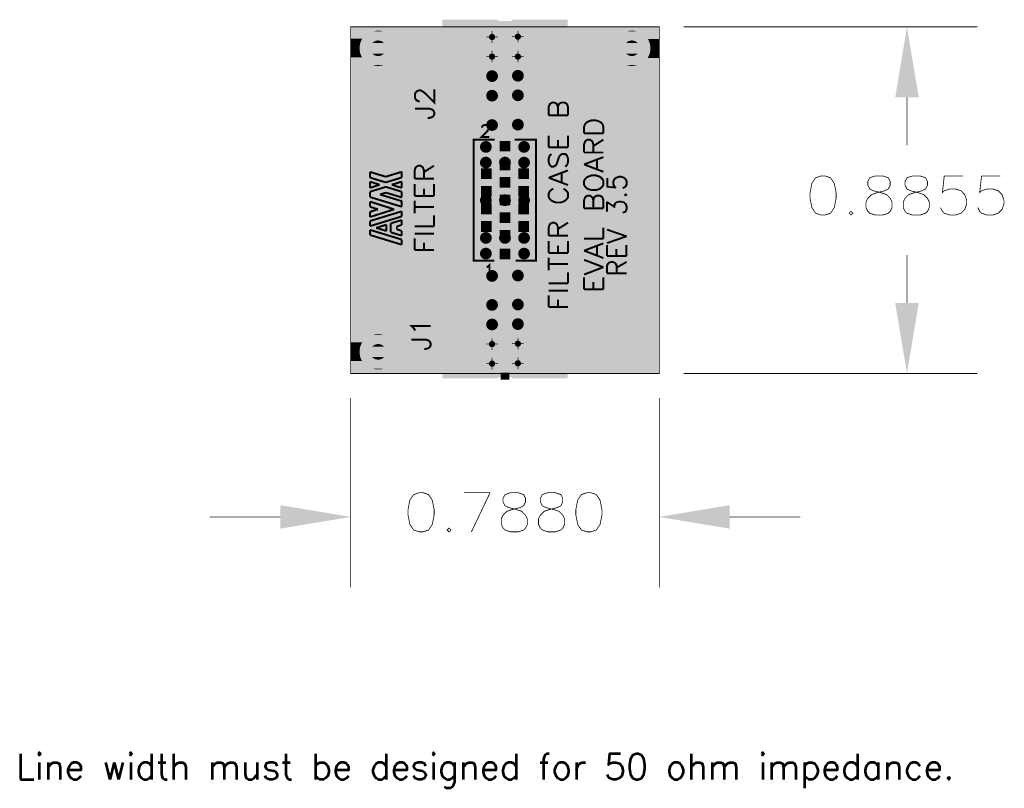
# Model space of a CAD drawing. Header units: millimetres. Extents: x -1.44 to 3.42, y -1.06 to 4.75.
# Tile 1 of 2: x -0.85 to 1.67, y -1.06 to 0.9. Entities that reach past the tile are written whole.
import ezdxf

# ---------------------------------------------------------------- set-up
doc = ezdxf.new("R2010")
doc.units = ezdxf.units.MM
doc.layers.get('0').update_dxf_attribs({"linetype": 'CONTINUOUS', "lineweight": 0})
for name, color, linetype, lineweight in [('BOT', 10, 'CONTINUOUS', 0), ('DRL', 96, 'CONTINUOUS', 0), ('FAB_NOTES', 170, 'CONTINUOUS', 0), ('M2', 176, 'CONTINUOUS', 0), ('M3', 30, 'CONTINUOUS', 0), ('PROFILE', 56, 'CONTINUOUS', 0), ('SMB', 130, 'CONTINUOUS', 0), ('SMT', 136, 'CONTINUOUS', 0), ('SST', 210, 'CONTINUOUS', 0), ('TOP', 10, 'CONTINUOUS', 0)]:
    doc.layers.add(name, color=color, linetype=linetype, lineweight=lineweight)
doc.styles.add('SIMPLE', font='Simple')

# ---------------------------------------------------------------- blocks, each defined once
blk = doc.blocks.new('CUSTOM_5')
blk.add_solid([(-0.0125, -0.0415), (-0.0125, 0.0415), (0.0125, -0.0415), (0.0125, 0.0415)])
blk = doc.blocks.new('CUSTOM_2')
for points in [[(-0.015, 0), (-0.0149, 0.0021), (0.015, 0), (0.0148, 0.0021)], [(-0.0148, -0.0021), (-0.015, 0), (0.0149, -0.0021), (0.015, 0)], [(-0.0149, 0.0021), (-0.0145, 0.0034), (0.0148, 0.0021), (0.0146, 0.0034)], [(-0.0145, 0.0034), (-0.014, 0.0054), (0.0146, 0.0034), (0.0139, 0.0054)], [(-0.014, 0.0054), (-0.0133, 0.0067), (0.0139, 0.0054), (0.0134, 0.0067)], [(-0.0133, 0.0067), (-0.0124, 0.0085), (0.0134, 0.0067), (0.0123, 0.0085)], [(-0.0124, 0.0085), (-0.0114, 0.0096), (0.0123, 0.0085), (0.0115, 0.0096)], [(-0.0114, 0.0096), (-0.0101, 0.0111), (0.0115, 0.0096), (0.01, 0.0111)], [(-0.0101, 0.0111), (-0.0089, 0.012), (0.01, 0.0111), (0.009, 0.012)], [(-0.0089, 0.012), (-0.0073, 0.0131), (0.009, 0.012), (0.0071, 0.0131)], [(-0.0073, 0.0131), (-0.0058, 0.0137), (0.0071, 0.0131), (0.0061, 0.0137)], [(-0.0058, 0.0137), (-0.0041, 0.0144), (0.0061, 0.0137), (0.0038, 0.0144)], [(-0.0041, 0.0144), (-0.0022, 0.0147), (0.0038, 0.0144), (0.0028, 0.0147)], [(-0.0022, 0.0147), (-0.0007, 0.015), (0.0028, 0.0147), (-0.0007, 0.015)], [(-0.0146, -0.0034), (-0.0148, -0.0021), (0.0145, -0.0034), (0.0149, -0.0021)], [(-0.0139, -0.0054), (-0.0146, -0.0034), (0.014, -0.0054), (0.0145, -0.0034)], [(-0.0134, -0.0067), (-0.0139, -0.0054), (0.0133, -0.0067), (0.014, -0.0054)], [(-0.0123, -0.0085), (-0.0134, -0.0067), (0.0124, -0.0085), (0.0133, -0.0067)], [(-0.0115, -0.0096), (-0.0123, -0.0085), (0.0114, -0.0096), (0.0124, -0.0085)], [(-0.01, -0.0111), (-0.0115, -0.0096), (0.0101, -0.0111), (0.0114, -0.0096)], [(-0.009, -0.012), (-0.01, -0.0111), (0.0089, -0.012), (0.0101, -0.0111)], [(-0.0071, -0.0131), (-0.009, -0.012), (0.0073, -0.0131), (0.0089, -0.012)], [(-0.0061, -0.0137), (-0.0071, -0.0131), (0.0058, -0.0137), (0.0073, -0.0131)], [(-0.0038, -0.0144), (-0.0061, -0.0137), (0.0041, -0.0144), (0.0058, -0.0137)], [(-0.0028, -0.0147), (-0.0038, -0.0144), (0.0022, -0.0147), (0.0041, -0.0144)], [(0.0007, -0.015), (-0.0028, -0.0147), (0.0007, -0.015), (0.0022, -0.0147)]]:
    blk.add_solid(points)
blk = doc.blocks.new('CUSTOM_6')
for points in [[(-0.0386, 0.0229), (-0.0369, 0.0257), (0.0387, 0.0229), (0.0368, 0.0257)], [(-0.0369, 0.0257), (-0.0352, 0.0278), (0.0368, 0.0257), (0.0354, 0.0278)], [(-0.0352, 0.0278), (-0.0332, 0.0304), (0.0354, 0.0278), (0.0331, 0.0304)], [(-0.0332, 0.0304), (-0.0312, 0.0323), (0.0331, 0.0304), (0.0313, 0.0323)], [(-0.0312, 0.0323), (-0.0289, 0.0345), (0.0313, 0.0323), (0.0287, 0.0345)], [(-0.0289, 0.0345), (-0.0266, 0.0362), (0.0287, 0.0345), (0.0268, 0.0362)], [(-0.0266, 0.0362), (-0.024, 0.0381), (0.0268, 0.0362), (0.0238, 0.0381)], [(-0.024, 0.0381), (-0.0215, 0.0394), (0.0238, 0.0381), (0.0217, 0.0394)], [(-0.0215, 0.0394), (-0.0187, 0.0409), (0.0217, 0.0394), (0.0185, 0.0409)], [(-0.0187, 0.0409), (-0.016, 0.0419), (0.0185, 0.0409), (0.0163, 0.0419)], [(-0.016, 0.0419), (-0.0131, 0.043), (0.0163, 0.0419), (0.0128, 0.043)], [(-0.0131, 0.043), (-0.0101, 0.0437), (0.0128, 0.043), (0.0106, 0.0437)], [(-0.0101, 0.0437), (-0.0073, 0.0444), (0.0106, 0.0437), (0.0067, 0.0444)], [(-0.0073, 0.0444), (-0.0036, 0.0448), (0.0067, 0.0444), (0.0047, 0.0448)], [(-0.0036, 0.0448), (-0.0013, 0.045), (0.0047, 0.0448), (-0.0013, 0.045)], [(-0.045, 0), (-0.0449, 0.0033), (0.045, 0), (0.0448, 0.0033)], [(-0.0448, -0.0033), (-0.045, 0), (0.0449, -0.0033), (0.045, 0)], [(-0.0449, 0.0033), (-0.0445, 0.006), (0.0448, 0.0033), (0.0446, 0.006)], [(-0.0445, 0.006), (-0.044, 0.0093), (0.0446, 0.006), (0.0439, 0.0093)], [(-0.044, 0.0093), (-0.0433, 0.0119), (0.0439, 0.0093), (0.0434, 0.0119)], [(-0.0433, 0.0119), (-0.0424, 0.0151), (0.0434, 0.0119), (0.0423, 0.0151)], [(-0.0424, 0.0151), (-0.0413, 0.0175), (0.0423, 0.0151), (0.0414, 0.0175)], [(-0.0413, 0.0175), (-0.04, 0.0206), (0.0414, 0.0175), (0.0399, 0.0206)], [(-0.04, 0.0206), (-0.0386, 0.0229), (0.0399, 0.0206), (0.0387, 0.0229)], [(-0.0446, -0.006), (-0.0448, -0.0033), (0.0445, -0.006), (0.0449, -0.0033)], [(-0.0439, -0.0093), (-0.0446, -0.006), (0.044, -0.0093), (0.0445, -0.006)], [(-0.0434, -0.0119), (-0.0439, -0.0093), (0.0433, -0.0119), (0.044, -0.0093)], [(-0.0423, -0.0151), (-0.0434, -0.0119), (0.0424, -0.0151), (0.0433, -0.0119)], [(-0.0414, -0.0175), (-0.0423, -0.0151), (0.0413, -0.0175), (0.0424, -0.0151)], [(-0.0399, -0.0206), (-0.0414, -0.0175), (0.04, -0.0206), (0.0413, -0.0175)], [(-0.0387, -0.0229), (-0.0399, -0.0206), (0.0386, -0.0229), (0.04, -0.0206)], [(-0.0368, -0.0257), (-0.0387, -0.0229), (0.0369, -0.0257), (0.0386, -0.0229)], [(-0.0354, -0.0278), (-0.0368, -0.0257), (0.0352, -0.0278), (0.0369, -0.0257)], [(-0.0331, -0.0304), (-0.0354, -0.0278), (0.0332, -0.0304), (0.0352, -0.0278)], [(-0.0313, -0.0323), (-0.0331, -0.0304), (0.0312, -0.0323), (0.0332, -0.0304)], [(-0.0287, -0.0345), (-0.0313, -0.0323), (0.0289, -0.0345), (0.0312, -0.0323)], [(-0.0268, -0.0362), (-0.0287, -0.0345), (0.0266, -0.0362), (0.0289, -0.0345)], [(-0.0238, -0.0381), (-0.0268, -0.0362), (0.024, -0.0381), (0.0266, -0.0362)], [(-0.0217, -0.0394), (-0.0238, -0.0381), (0.0215, -0.0394), (0.024, -0.0381)], [(-0.0185, -0.0409), (-0.0217, -0.0394), (0.0187, -0.0409), (0.0215, -0.0394)], [(-0.0163, -0.0419), (-0.0185, -0.0409), (0.016, -0.0419), (0.0187, -0.0409)], [(-0.0128, -0.043), (-0.0163, -0.0419), (0.0131, -0.043), (0.016, -0.0419)], [(-0.0106, -0.0437), (-0.0128, -0.043), (0.0101, -0.0437), (0.0131, -0.043)], [(-0.0067, -0.0444), (-0.0106, -0.0437), (0.0073, -0.0444), (0.0101, -0.0437)], [(-0.0047, -0.0448), (-0.0067, -0.0444), (0.0036, -0.0448), (0.0073, -0.0444)], [(0.0013, -0.045), (-0.0047, -0.0448), (0.0013, -0.045), (0.0036, -0.0448)]]:
    blk.add_solid(points)
blk = doc.blocks.new('CUSTOM_3')
blk.add_solid([(-0.0135, -0.0135), (-0.0135, 0.0135), (0.0135, -0.0135), (0.0135, 0.0135)])
blk = doc.blocks.new('CUSTOM_4')
for points in [[(-0.02, 0), (-0.0198, 0.0028), (0.02, 0), (0.0197, 0.0028)], [(-0.0197, -0.0028), (-0.02, 0), (0.0198, -0.0028), (0.02, 0)], [(-0.0198, 0.0028), (-0.0195, 0.004), (0.0197, 0.0028), (0.0196, 0.004)], [(-0.0195, 0.004), (-0.0189, 0.0067), (0.0196, 0.004), (0.0188, 0.0067)], [(-0.0189, 0.0067), (-0.0183, 0.0078), (0.0188, 0.0067), (0.0184, 0.0078)], [(-0.0183, 0.0078), (-0.0171, 0.0103), (0.0184, 0.0078), (0.0171, 0.0103)], [(-0.0171, 0.0103), (-0.0164, 0.0113), (0.0171, 0.0103), (0.0165, 0.0113)], [(-0.0164, 0.0113), (-0.0148, 0.0135), (0.0165, 0.0113), (0.0147, 0.0135)], [(-0.0148, 0.0135), (-0.0138, 0.0144), (0.0147, 0.0135), (0.0139, 0.0144)], [(-0.0138, 0.0144), (-0.0118, 0.0162), (0.0139, 0.0144), (0.0116, 0.0162)], [(-0.0118, 0.0162), (-0.0106, 0.0168), (0.0116, 0.0162), (0.0108, 0.0168)], [(-0.0106, 0.0168), (-0.0083, 0.0182), (0.0108, 0.0168), (0.0082, 0.0182)], [(-0.0083, 0.0182), (-0.007, 0.0186), (0.0082, 0.0182), (0.0072, 0.0186)], [(-0.007, 0.0186), (-0.0046, 0.0195), (0.0072, 0.0186), (0.0042, 0.0195)], [(-0.0046, 0.0195), (-0.0027, 0.0197), (0.0042, 0.0195), (0.0034, 0.0197)], [(-0.0027, 0.0197), (-0.0006, 0.02), (0.0034, 0.0197), (-0.0006, 0.02)], [(-0.0196, -0.004), (-0.0197, -0.0028), (0.0195, -0.004), (0.0198, -0.0028)], [(-0.0188, -0.0067), (-0.0196, -0.004), (0.0189, -0.0067), (0.0195, -0.004)], [(-0.0184, -0.0078), (-0.0188, -0.0067), (0.0183, -0.0078), (0.0189, -0.0067)], [(-0.0171, -0.0103), (-0.0184, -0.0078), (0.0171, -0.0103), (0.0183, -0.0078)], [(-0.0165, -0.0113), (-0.0171, -0.0103), (0.0164, -0.0113), (0.0171, -0.0103)], [(-0.0147, -0.0135), (-0.0165, -0.0113), (0.0148, -0.0135), (0.0164, -0.0113)], [(-0.0139, -0.0144), (-0.0147, -0.0135), (0.0138, -0.0144), (0.0148, -0.0135)], [(-0.0116, -0.0162), (-0.0139, -0.0144), (0.0118, -0.0162), (0.0138, -0.0144)], [(-0.0108, -0.0168), (-0.0116, -0.0162), (0.0106, -0.0168), (0.0118, -0.0162)], [(-0.0082, -0.0182), (-0.0108, -0.0168), (0.0083, -0.0182), (0.0106, -0.0168)], [(-0.0072, -0.0186), (-0.0082, -0.0182), (0.007, -0.0186), (0.0083, -0.0182)], [(-0.0042, -0.0195), (-0.0072, -0.0186), (0.0046, -0.0195), (0.007, -0.0186)], [(-0.0034, -0.0197), (-0.0042, -0.0195), (0.0027, -0.0197), (0.0046, -0.0195)], [(0.0006, -0.02), (-0.0034, -0.0197), (0.0006, -0.02), (0.0027, -0.0197)]]:
    blk.add_solid(points)
blk = doc.blocks.new('CUSTOM_1')
for points in [[(-0.008, 0), (-0.0077, 0.0023), (0.008, 0), (0.0076, 0.0023)], [(-0.0076, -0.0023), (-0.008, 0), (0.0077, -0.0023), (0.008, 0)], [(-0.0077, 0.0023), (-0.0076, 0.0025), (0.0076, 0.0023), (0.0076, 0.0025)], [(-0.0076, 0.0025), (-0.0066, 0.0046), (0.0076, 0.0025), (0.0065, 0.0046)], [(-0.0066, 0.0046), (-0.0064, 0.0047), (0.0065, 0.0046), (0.0064, 0.0047)], [(-0.0064, 0.0047), (-0.0048, 0.0064), (0.0064, 0.0047), (0.0048, 0.0064)], [(-0.0048, 0.0064), (-0.0046, 0.0065), (0.0048, 0.0064), (0.0047, 0.0065)], [(-0.0046, 0.0065), (-0.0026, 0.0076), (0.0047, 0.0065), (0.0025, 0.0076)], [(-0.0026, 0.0076), (-0.0022, 0.0076), (0.0025, 0.0076), (0.0024, 0.0076)], [(-0.0022, 0.0076), (-0.0001, 0.008), (0.0024, 0.0076), (-0.0001, 0.008)], [(-0.0076, -0.0025), (-0.0076, -0.0023), (0.0076, -0.0025), (0.0077, -0.0023)], [(-0.0065, -0.0046), (-0.0076, -0.0025), (0.0066, -0.0046), (0.0076, -0.0025)], [(-0.0064, -0.0047), (-0.0065, -0.0046), (0.0064, -0.0047), (0.0066, -0.0046)], [(-0.0048, -0.0064), (-0.0064, -0.0047), (0.0048, -0.0064), (0.0064, -0.0047)], [(-0.0047, -0.0065), (-0.0048, -0.0064), (0.0046, -0.0065), (0.0048, -0.0064)], [(-0.0025, -0.0076), (-0.0047, -0.0065), (0.0026, -0.0076), (0.0046, -0.0065)], [(-0.0024, -0.0076), (-0.0025, -0.0076), (0.0022, -0.0076), (0.0026, -0.0076)], [(0.0001, -0.008), (-0.0024, -0.0076), (0.0001, -0.008), (0.0022, -0.0076)]]:
    blk.add_solid(points)

msp = doc.modelspace()

# ---------------------------------------------------------------- linework, layer by layer
at = {"layer": 'BOT'}
msp.add_solid([(0, 0), (0, 0.8855), (0.788, 0), (0.788, 0.8855)], dxfattribs=at)
at = {"layer": 'FAB_NOTES', "lineweight": 211, "const_width": 0.002}
for points in [[(0, 0.8855), (0, 0), (0.788, 0), (0.788, 0.8855), (0, 0.8855)], [(0.8505, 0.8855), (1.6008, 0.8855)], [(0.346, 0.8595), (0.376, 0.8595)], [(0.361, 0.8745), (0.361, 0.8445)], [(0.412, 0.8605), (0.442, 0.8605)], [(0.427, 0.8755), (0.427, 0.8455)], [(0.346, 0.8095), (0.376, 0.8095)], [(0.361, 0.8245), (0.361, 0.7945)], [(0.412, 0.8095), (0.442, 0.8095)], [(0.427, 0.8245), (0.427, 0.7945)], [(0.346, 0.7595), (0.376, 0.7595)], [(0.361, 0.7745), (0.361, 0.7445)], [(0.412, 0.7605), (0.442, 0.7605)], [(0.427, 0.7755), (0.427, 0.7455)], [(0.346, 0.7095), (0.376, 0.7095)], [(0.361, 0.7245), (0.361, 0.6945)], [(0.412, 0.7105), (0.442, 0.7105)], [(0.427, 0.7255), (0.427, 0.6955)], [(1.4208, 0.7055), (1.4208, 0.5827)], [(0.346, 0.6345), (0.376, 0.6345)], [(0.361, 0.6495), (0.361, 0.6195)], [(0.412, 0.6355), (0.442, 0.6355)], [(0.427, 0.6505), (0.427, 0.6205)], [(0.3302, 0.5787), (0.3602, 0.5787)], [(0.3452, 0.5937), (0.3452, 0.5637)], [(0.4277, 0.5787), (0.4577, 0.5787)], [(0.4427, 0.5937), (0.4427, 0.5637)], [(0.3452, 0.5537), (0.3452, 0.5237)], [(0.394, 0.5537), (0.394, 0.5237)], [(0.4427, 0.5537), (0.4427, 0.5237)], [(0.3302, 0.5387), (0.3602, 0.5387)], [(0.379, 0.5387), (0.409, 0.5387)], [(0.4277, 0.5387), (0.4577, 0.5387)], [(1.2017, 0.5047), (1.1874, 0.4999), (1.1779, 0.4856), (1.1732, 0.4618), (1.1732, 0.4475), (1.1779, 0.4237), (1.1874, 0.4094), (1.2017, 0.4047), (1.2113, 0.4047), (1.2255, 0.4094), (1.2351, 0.4237), (1.2398, 0.4475), (1.2398, 0.4618), (1.2351, 0.4856), (1.2255, 0.4999), (1.2113, 0.5047), (1.2017, 0.5047)], [(1.3398, 0.5047), (1.3255, 0.4999), (1.3208, 0.4904), (1.3208, 0.4808), (1.3255, 0.4713), (1.3351, 0.4666), (1.3541, 0.4618), (1.3684, 0.457), (1.3779, 0.4475), (1.3827, 0.438), (1.3827, 0.4237), (1.3779, 0.4142), (1.3732, 0.4094), (1.3589, 0.4047), (1.3398, 0.4047), (1.3255, 0.4094), (1.3208, 0.4142), (1.316, 0.4237), (1.316, 0.438), (1.3208, 0.4475), (1.3303, 0.457), (1.3446, 0.4618), (1.3636, 0.4666), (1.3732, 0.4713), (1.3779, 0.4808), (1.3779, 0.4904), (1.3732, 0.4999), (1.3589, 0.5047), (1.3398, 0.5047)], [(1.4351, 0.5047), (1.4208, 0.4999), (1.416, 0.4904), (1.416, 0.4808), (1.4208, 0.4713), (1.4303, 0.4666), (1.4494, 0.4618), (1.4636, 0.457), (1.4732, 0.4475), (1.4779, 0.438), (1.4779, 0.4237), (1.4732, 0.4142), (1.4684, 0.4094), (1.4541, 0.4047), (1.4351, 0.4047), (1.4208, 0.4094), (1.416, 0.4142), (1.4113, 0.4237), (1.4113, 0.438), (1.416, 0.4475), (1.4255, 0.457), (1.4398, 0.4618), (1.4589, 0.4666), (1.4684, 0.4713), (1.4732, 0.4808), (1.4732, 0.4904), (1.4684, 0.4999), (1.4541, 0.5047), (1.4351, 0.5047)], [(1.5636, 0.5047), (1.516, 0.5047), (1.5113, 0.4618), (1.516, 0.4666), (1.5303, 0.4713), (1.5446, 0.4713), (1.5589, 0.4666), (1.5684, 0.457), (1.5732, 0.4427), (1.5732, 0.4332), (1.5684, 0.4189), (1.5589, 0.4094), (1.5446, 0.4047), (1.5303, 0.4047), (1.516, 0.4094), (1.5113, 0.4142), (1.5065, 0.4237)], [(1.6589, 0.5047), (1.6113, 0.5047), (1.6065, 0.4618), (1.6113, 0.4666), (1.6255, 0.4713), (1.6398, 0.4713), (1.6541, 0.4666), (1.6636, 0.457), (1.6684, 0.4427), (1.6684, 0.4332), (1.6636, 0.4189), (1.6541, 0.4094), (1.6398, 0.4047), (1.6255, 0.4047), (1.6113, 0.4094), (1.6065, 0.4142), (1.6017, 0.4237)], [(0.3452, 0.4575), (0.3452, 0.4275)], [(0.394, 0.4575), (0.394, 0.4275)], [(0.4427, 0.4575), (0.4427, 0.4275)], [(0.3302, 0.4425), (0.3602, 0.4425)], [(0.379, 0.4425), (0.409, 0.4425)], [(0.4277, 0.4425), (0.4577, 0.4425)], [(1.2779, 0.4142), (1.2732, 0.4094), (1.2779, 0.4047), (1.2827, 0.4094), (1.2779, 0.4142)], [(0.3452, 0.3612), (0.3452, 0.3312)], [(0.394, 0.3612), (0.394, 0.3312)], [(0.4427, 0.3612), (0.4427, 0.3312)], [(0.3302, 0.3462), (0.3602, 0.3462)], [(0.379, 0.3462), (0.409, 0.3462)], [(0.4277, 0.3462), (0.4577, 0.3462)], [(0.3302, 0.3062), (0.3602, 0.3062)], [(0.3452, 0.2912), (0.3452, 0.3212)], [(0.4277, 0.3062), (0.4577, 0.3062)], [(0.4427, 0.2912), (0.4427, 0.3212)], [(1.4208, 0.18), (1.4208, 0.3027)], [(0.361, 0.264), (0.361, 0.234)], [(0.427, 0.265), (0.427, 0.235)], [(0.346, 0.249), (0.376, 0.249)], [(0.412, 0.25), (0.442, 0.25)], [(0.361, 0.19), (0.361, 0.16)], [(0.412, 0.176), (0.442, 0.176)], [(0.427, 0.191), (0.427, 0.161)], [(0.346, 0.175), (0.376, 0.175)], [(0.346, 0.125), (0.376, 0.125)], [(0.361, 0.14), (0.361, 0.11)], [(0.412, 0.126), (0.442, 0.126)], [(0.427, 0.141), (0.427, 0.111)], [(0.346, 0.075), (0.376, 0.075)], [(0.361, 0.09), (0.361, 0.06)], [(0.412, 0.076), (0.442, 0.076)], [(0.427, 0.091), (0.427, 0.061)], [(0.346, 0.025), (0.376, 0.025)], [(0.361, 0.04), (0.361, 0.01)], [(0.412, 0.026), (0.442, 0.026)], [(0.427, 0.041), (0.427, 0.011)], [(0.8505, 0), (1.6008, 0)], [(0, -0.0625), (0, -0.5465)], [(0.788, -0.0625), (0.788, -0.5465)], [(0.175, -0.3046), (0.1607, -0.3094), (0.1511, -0.3237), (0.1464, -0.3475), (0.1464, -0.3618), (0.1511, -0.3856), (0.1607, -0.3999), (0.175, -0.4046), (0.1845, -0.4046), (0.1988, -0.3999), (0.2083, -0.3856), (0.213, -0.3618), (0.213, -0.3475), (0.2083, -0.3237), (0.1988, -0.3094), (0.1845, -0.3046), (0.175, -0.3046)], [(0.2892, -0.3046), (0.3559, -0.3046)], [(0.3559, -0.3046), (0.3083, -0.4046)], [(0.4083, -0.3046), (0.394, -0.3094), (0.3892, -0.3189), (0.3892, -0.3284), (0.394, -0.338), (0.4035, -0.3427), (0.4226, -0.3475), (0.4369, -0.3522), (0.4464, -0.3618), (0.4511, -0.3713), (0.4511, -0.3856), (0.4464, -0.3951), (0.4416, -0.3999), (0.4273, -0.4046), (0.4083, -0.4046), (0.394, -0.3999), (0.3892, -0.3951), (0.3845, -0.3856), (0.3845, -0.3713), (0.3892, -0.3618), (0.3988, -0.3522), (0.413, -0.3475), (0.4321, -0.3427), (0.4416, -0.338), (0.4464, -0.3284), (0.4464, -0.3189), (0.4416, -0.3094), (0.4273, -0.3046), (0.4083, -0.3046)], [(0.5035, -0.3046), (0.4892, -0.3094), (0.4845, -0.3189), (0.4845, -0.3284), (0.4892, -0.338), (0.4988, -0.3427), (0.5178, -0.3475), (0.5321, -0.3522), (0.5416, -0.3618), (0.5464, -0.3713), (0.5464, -0.3856), (0.5416, -0.3951), (0.5369, -0.3999), (0.5226, -0.4046), (0.5035, -0.4046), (0.4892, -0.3999), (0.4845, -0.3951), (0.4797, -0.3856), (0.4797, -0.3713), (0.4845, -0.3618), (0.494, -0.3522), (0.5083, -0.3475), (0.5273, -0.3427), (0.5369, -0.338), (0.5416, -0.3284), (0.5416, -0.3189), (0.5369, -0.3094), (0.5226, -0.3046), (0.5035, -0.3046)], [(0.6035, -0.3046), (0.5892, -0.3094), (0.5797, -0.3237), (0.575, -0.3475), (0.575, -0.3618), (0.5797, -0.3856), (0.5892, -0.3999), (0.6035, -0.4046), (0.613, -0.4046), (0.6273, -0.3999), (0.6369, -0.3856), (0.6416, -0.3618), (0.6416, -0.3475), (0.6369, -0.3237), (0.6273, -0.3094), (0.613, -0.3046), (0.6035, -0.3046)], [(-0.18, -0.3665), (-0.36, -0.3665)], [(0.968, -0.3665), (1.148, -0.3665)], [(0.2511, -0.3951), (0.2464, -0.3999), (0.2511, -0.4046), (0.2559, -0.3999), (0.2511, -0.3951)]]:
    msp.add_lwpolyline(points, dxfattribs=at)
at = {"layer": 'FAB_NOTES'}
for points in [[(1.3908, 0.7055), (1.4208, 0.8855), (1.4508, 0.7055), (1.4208, 0.8855)], [(1.4208, 0), (1.3908, 0.18), (1.4208, 0), (1.4508, 0.18)], [(-0.18, -0.3665), (-0.18, -0.3365), (0, -0.3665), (-0.18, -0.3365)], [(0.788, -0.3665), (0.968, -0.3365), (0.968, -0.3665), (0.968, -0.3365)], [(-0.18, -0.3965), (-0.18, -0.3665), (-0.18, -0.3965), (0, -0.3665)], [(0.968, -0.3965), (0.788, -0.3665), (0.968, -0.3965), (0.968, -0.3665)]]:
    msp.add_solid(points, dxfattribs=at)
at = {"layer": 'M2'}
msp.add_solid([(0, 0), (0, 0.8855), (0.788, 0), (0.788, 0.8855)], dxfattribs=at)
at = {"layer": 'M3'}
msp.add_solid([(0, 0), (0, 0.8855), (0.788, 0), (0.788, 0.8855)], dxfattribs=at)
at = {"layer": 'PROFILE', "lineweight": 50, "const_width": 0.0001}
msp.add_lwpolyline([(0, 0), (0.788, 0), (0.788, 0.8855), (0, 0.8855), (0, 0)], dxfattribs=at)
at = {"layer": 'SMB'}
for points in [[(0.234, 0.7808), (0.234, 0.9001), (0.554, 0.7808), (0.554, 0.9001)], [(0.234, -0.0089), (0.234, 0.1052), (0.554, -0.0089), (0.554, 0.1052)]]:
    msp.add_solid(points, dxfattribs=at)
at = {"layer": 'SMT'}
for points in [[(0.234, 0.6627), (0.234, 0.9037), (0.376, 0.6627), (0.376, 0.9037)], [(0.412, 0.6627), (0.412, 0.9037), (0.554, 0.6627), (0.554, 0.9037)], [(0.3327, 0.5418), (0.3327, 0.5942), (0.3602, 0.5418), (0.3602, 0.5942)], [(0.378, 0.5645), (0.378, 0.5965), (0.41, 0.5645), (0.41, 0.5965)], [(0.4277, 0.5418), (0.4277, 0.5942), (0.4552, 0.5418), (0.4552, 0.5942)], [(0.3802, 0.5193), (0.3802, 0.5467), (0.4077, 0.5193), (0.4077, 0.5467)], [(0.3327, 0.4968), (0.3327, 0.5242), (0.3602, 0.4968), (0.3602, 0.5242)], [(0.4277, 0.4968), (0.4277, 0.5242), (0.4552, 0.4968), (0.4552, 0.5242)], [(0.3327, 0.4518), (0.3327, 0.4792), (0.3602, 0.4518), (0.3602, 0.4792)], [(0.3802, 0.4743), (0.3802, 0.5017), (0.4077, 0.4743), (0.4077, 0.5017)], [(0.4277, 0.4518), (0.4277, 0.4792), (0.4552, 0.4518), (0.4552, 0.4792)], [(0.3802, 0.4293), (0.3802, 0.4567), (0.4077, 0.4293), (0.4077, 0.4567)], [(0.3327, 0.4068), (0.3327, 0.4342), (0.3602, 0.4068), (0.3602, 0.4342)], [(0.4277, 0.4068), (0.4277, 0.4342), (0.4552, 0.4068), (0.4552, 0.4342)], [(0.3802, 0.3843), (0.3802, 0.4117), (0.4077, 0.3843), (0.4077, 0.4117)], [(0.3327, 0.3618), (0.3327, 0.3892), (0.3602, 0.3618), (0.3602, 0.3892)], [(0.4277, 0.3618), (0.4277, 0.3892), (0.4552, 0.3618), (0.4552, 0.3892)], [(0.3802, 0.3393), (0.3802, 0.3667), (0.4077, 0.3393), (0.4077, 0.3667)], [(0.3327, 0.2918), (0.3327, 0.3442), (0.3602, 0.2918), (0.3602, 0.3442)], [(0.4277, 0.2918), (0.4277, 0.3442), (0.4552, 0.2918), (0.4552, 0.3442)], [(0.378, 0.2895), (0.378, 0.3215), (0.41, 0.2895), (0.41, 0.3215)], [(0.234, -0.0122), (0.234, 0.2232), (0.376, -0.0122), (0.376, 0.2232)], [(0.412, -0.0122), (0.412, 0.2232), (0.554, -0.0122), (0.554, 0.2232)], [(0.383, 0.0022), (0.383, 0.0682), (0.405, 0.0022), (0.405, 0.0682)], [(0.383, -0.0155), (0.383, 0.0022), (0.405, -0.0155), (0.405, 0.0022)]]:
    msp.add_solid(points, dxfattribs=at)
at = {"layer": 'SST', "lineweight": 211, "const_width": 0.005}
for points in [[(0.1758, 0.695), (0.1735, 0.695), (0.1688, 0.6974), (0.1664, 0.6997), (0.1641, 0.7044), (0.1641, 0.7138), (0.1664, 0.7185), (0.1688, 0.7208), (0.1735, 0.7232), (0.1781, 0.7232), (0.1828, 0.7208), (0.1899, 0.7161), (0.2133, 0.6927), (0.2133, 0.7255)], [(0.5057, 0.6594), (0.5057, 0.6805), (0.5081, 0.6875), (0.5104, 0.6898), (0.5151, 0.6922), (0.5198, 0.6922), (0.5245, 0.6898), (0.5268, 0.6875), (0.5292, 0.6805)], [(0.5292, 0.6594), (0.5292, 0.6805), (0.5315, 0.6875), (0.5339, 0.6898), (0.5386, 0.6922), (0.5456, 0.6922), (0.5503, 0.6898), (0.5526, 0.6875), (0.555, 0.6805), (0.555, 0.6594)], [(0.1641, 0.6763), (0.2016, 0.6763), (0.2086, 0.674), (0.211, 0.6716), (0.2133, 0.6669), (0.2133, 0.6622), (0.211, 0.6575), (0.2086, 0.6552), (0.2016, 0.6529), (0.1969, 0.6529)], [(0.5057, 0.6594), (0.555, 0.6594)], [(0.3352, 0.6276), (0.3352, 0.6291), (0.3367, 0.632), (0.3382, 0.6335), (0.3412, 0.635), (0.3471, 0.635), (0.35, 0.6335), (0.3515, 0.632), (0.353, 0.6291), (0.353, 0.6261), (0.3515, 0.6232), (0.3485, 0.6188), (0.3338, 0.604), (0.3544, 0.604)], [(0.5961, 0.6137), (0.5961, 0.6301), (0.5985, 0.6371), (0.6032, 0.6418), (0.6078, 0.6441), (0.6149, 0.6465), (0.6266, 0.6465), (0.6336, 0.6441), (0.6383, 0.6418), (0.643, 0.6371), (0.6453, 0.6301), (0.6453, 0.6137)], [(0.5057, 0.5773), (0.5057, 0.6078)], [(0.555, 0.5773), (0.555, 0.6078)], [(0.5961, 0.6137), (0.6453, 0.6137)], [(0.368, 0.597), (0.314, 0.597), (0.314, 0.2885), (0.3667, 0.2885)], [(0.419, 0.597), (0.473, 0.597), (0.473, 0.2885), (0.4212, 0.2885)], [(0.5057, 0.5773), (0.555, 0.5773)], [(0.5292, 0.5773), (0.5292, 0.5961)], [(0.5961, 0.5645), (0.5961, 0.5855), (0.5985, 0.5926), (0.6008, 0.5949), (0.6055, 0.5973), (0.6102, 0.5973), (0.6149, 0.5949), (0.6172, 0.5926), (0.6196, 0.5855), (0.6196, 0.5645)], [(0.6196, 0.5809), (0.6453, 0.5973)], [(0.5128, 0.5609), (0.5081, 0.5563), (0.5057, 0.5492), (0.5057, 0.5398), (0.5081, 0.5328), (0.5128, 0.5281), (0.5175, 0.5281), (0.5222, 0.5305), (0.5245, 0.5328), (0.5268, 0.5375), (0.5315, 0.5516), (0.5339, 0.5563), (0.5362, 0.5586), (0.5409, 0.5609), (0.5479, 0.5609), (0.5526, 0.5563), (0.555, 0.5492), (0.555, 0.5398), (0.5526, 0.5328), (0.5479, 0.5281)], [(0.5961, 0.5645), (0.6453, 0.5645)], [(0.5961, 0.534), (0.6453, 0.5527)], [(0.1633, 0.4979), (0.1633, 0.519), (0.1657, 0.526), (0.168, 0.5283), (0.1727, 0.5307), (0.1774, 0.5307), (0.1821, 0.5283), (0.1844, 0.526), (0.1868, 0.519), (0.1868, 0.4979)], [(0.1868, 0.5143), (0.2125, 0.5307)], [(0.5961, 0.534), (0.6453, 0.5152)], [(0.6289, 0.5223), (0.6289, 0.5457)], [(0.0893, 0.5026), (0.0493, 0.5148)], [(0.0493, 0.5003), (0.0493, 0.5148)], [(0.0893, 0.5026), (0.1303, 0.5151)], [(0.0893, 0.4881), (0.1303, 0.5006)], [(0.1303, 0.5006), (0.1303, 0.5151)], [(0.5057, 0.5), (0.555, 0.5188)], [(0.5386, 0.4883), (0.5386, 0.5117)], [(0.5961, 0.4824), (0.5985, 0.4777), (0.6032, 0.473), (0.6078, 0.4707), (0.6149, 0.4684), (0.6266, 0.4684), (0.6336, 0.4707), (0.6383, 0.473), (0.643, 0.4777), (0.6453, 0.4824), (0.6453, 0.4918), (0.643, 0.4965), (0.6383, 0.5012), (0.6336, 0.5035), (0.6266, 0.5059), (0.6149, 0.5059), (0.6078, 0.5035), (0.6032, 0.5012), (0.5985, 0.4965), (0.5961, 0.4918), (0.5961, 0.4824)], [(0.0893, 0.4881), (0.0493, 0.5003)], [(0.0493, 0.4742), (0.0493, 0.4899)], [(0.0739, 0.4821), (0.0493, 0.4899)], [(0.0493, 0.4742), (0.0739, 0.4821)], [(0.0493, 0.4643), (0.0898, 0.4767)], [(0.1303, 0.4643), (0.0898, 0.4767)], [(0.1047, 0.4821), (0.1303, 0.4902)], [(0.1303, 0.4739), (0.1047, 0.4821)], [(0.1303, 0.4739), (0.1303, 0.4902)], [(0.1633, 0.4979), (0.2125, 0.4979)], [(0.1633, 0.4533), (0.1633, 0.4838)], [(0.2125, 0.4533), (0.2125, 0.4838)], [(0.5057, 0.5), (0.555, 0.4813)], [(0.0493, 0.4506), (0.0493, 0.4643)], [(0.1303, 0.4259), (0.0493, 0.4506)], [(0.0746, 0.4572), (0.0902, 0.4619)], [(0.1303, 0.4402), (0.0746, 0.4572)], [(0.1303, 0.4497), (0.0902, 0.4619)], [(0.1303, 0.4497), (0.1303, 0.4643)], [(0.1633, 0.4533), (0.2125, 0.4533)], [(0.1868, 0.4533), (0.1868, 0.4721)], [(0.5175, 0.4719), (0.5128, 0.4695), (0.5081, 0.4648), (0.5057, 0.4602), (0.5057, 0.4508), (0.5081, 0.4461), (0.5128, 0.4414), (0.5175, 0.4391), (0.5245, 0.4367), (0.5362, 0.4367), (0.5432, 0.4391), (0.5479, 0.4414), (0.5526, 0.4461), (0.555, 0.4508), (0.555, 0.4602), (0.5526, 0.4648), (0.5479, 0.4695), (0.5432, 0.4719)], [(0.5961, 0.4215), (0.5961, 0.4426), (0.5985, 0.4496), (0.6008, 0.452), (0.6055, 0.4543), (0.6102, 0.4543), (0.6149, 0.452), (0.6172, 0.4496), (0.6196, 0.4426)], [(0.6196, 0.4215), (0.6196, 0.4426), (0.6219, 0.4496), (0.6243, 0.452), (0.6289, 0.4543), (0.636, 0.4543), (0.6407, 0.452), (0.643, 0.4496), (0.6453, 0.4426), (0.6453, 0.4215)], [(0.111, 0.4193), (0.0493, 0.439)], [(0.0493, 0.4258), (0.0493, 0.439)], [(0.0696, 0.4193), (0.0493, 0.4258)], [(0.1303, 0.4259), (0.1303, 0.4402)], [(0.1633, 0.4088), (0.1633, 0.4416)], [(0.1633, 0.4252), (0.2125, 0.4252)], [(0.0493, 0.4129), (0.0696, 0.4193)], [(0.0493, 0.3997), (0.111, 0.4193)], [(0.0493, 0.3895), (0.1303, 0.4142)], [(0.0493, 0.3997), (0.0493, 0.4129)], [(0.0493, 0.3764), (0.1303, 0.4012)], [(0.1303, 0.4012), (0.1303, 0.4142)], [(0.2125, 0.376), (0.2125, 0.4041)], [(0.5961, 0.4215), (0.6453, 0.4215)], [(0.0493, 0.3764), (0.0493, 0.3895)], [(0.0649, 0.372), (0.0913, 0.3801)], [(0.0913, 0.3639), (0.0913, 0.3801)], [(0.1023, 0.3834), (0.1303, 0.392)], [(0.1023, 0.3606), (0.1023, 0.3834)], [(0.1177, 0.3756), (0.1303, 0.3795)], [(0.1177, 0.3682), (0.1177, 0.3756)], [(0.1303, 0.3795), (0.1303, 0.392)], [(0.1633, 0.376), (0.2125, 0.376)], [(0.5057, 0.3523), (0.5057, 0.3734), (0.5081, 0.3805), (0.5104, 0.3828), (0.5151, 0.3852), (0.5198, 0.3852), (0.5245, 0.3828), (0.5268, 0.3805), (0.5292, 0.3734), (0.5292, 0.3523)], [(0.5292, 0.3688), (0.555, 0.3852)], [(0.0493, 0.3537), (0.0493, 0.3668)], [(0.1303, 0.3421), (0.0493, 0.3668)], [(0.1303, 0.329), (0.0493, 0.3537)], [(0.0913, 0.3639), (0.0649, 0.372)], [(0.1303, 0.352), (0.1023, 0.3606)], [(0.1303, 0.3643), (0.1177, 0.3682)], [(0.1303, 0.352), (0.1303, 0.3643)], [(0.1633, 0.3573), (0.2125, 0.3573)], [(0.5057, 0.3523), (0.555, 0.3523)], [(0.6453, 0.3441), (0.6453, 0.3723)], [(0.1303, 0.329), (0.1303, 0.3421)], [(0.1633, 0.3151), (0.1633, 0.3455)], [(0.1868, 0.3151), (0.1868, 0.3338)], [(0.5057, 0.3078), (0.5057, 0.3383)], [(0.5292, 0.3078), (0.5292, 0.3266)], [(0.555, 0.3078), (0.555, 0.3383)], [(0.5961, 0.3441), (0.6453, 0.3441)], [(0.5961, 0.3137), (0.6453, 0.3324)], [(0.6289, 0.302), (0.6289, 0.3254)], [(0.1633, 0.3151), (0.2125, 0.3151)], [(0.5057, 0.3078), (0.555, 0.3078)], [(0.5961, 0.3137), (0.6453, 0.2949)], [(0.347, 0.2713), (0.35, 0.2727), (0.3544, 0.2772), (0.3544, 0.2462)], [(0.5057, 0.2633), (0.5057, 0.2961)], [(0.5057, 0.2797), (0.555, 0.2797)], [(0.5961, 0.2902), (0.6453, 0.2715)], [(0.555, 0.2305), (0.555, 0.2586)], [(0.5961, 0.2527), (0.6453, 0.2715)], [(0.5057, 0.2305), (0.555, 0.2305)], [(0.5961, 0.2152), (0.5961, 0.2457)], [(0.6196, 0.2152), (0.6196, 0.234)], [(0.6453, 0.2152), (0.6453, 0.2457)], [(0.5057, 0.2117), (0.555, 0.2117)], [(0.5057, 0.1695), (0.5057, 0.2)], [(0.5961, 0.2152), (0.6453, 0.2152)], [(0.5292, 0.1695), (0.5292, 0.1883)], [(0.5057, 0.1695), (0.555, 0.1695)], [(0.1644, 0.1096), (0.1621, 0.1143), (0.1551, 0.1213), (0.2043, 0.1213)], [(0.1551, 0.0862), (0.1926, 0.0862), (0.1996, 0.0838), (0.2019, 0.0815), (0.2043, 0.0768), (0.2043, 0.0721), (0.2019, 0.0674), (0.1996, 0.0651), (0.1926, 0.0627), (0.1879, 0.0627)]]:
    msp.add_lwpolyline(points, dxfattribs=at)
at = {"layer": 'TOP'}
for points in [[(0, 0.8782), (0, 0.8867), (0.3779, 0.8782), (0.3779, 0.8867)], [(0.3842, 0.5677), (0.3842, 0.8857), (0.4038, 0.5677), (0.4038, 0.8857)], [(0.4101, 0.8782), (0.4101, 0.8867), (0.788, 0.8782), (0.788, 0.8867)], [(0, 0.8779), (0, 0.8782), (0.0645, 0.8779), (0.0706, 0.8782)], [(0, 0.8768), (0, 0.8779), (0.0584, 0.8768), (0.0645, 0.8779)], [(0, 0.8749), (0, 0.8768), (0.0525, 0.8749), (0.0584, 0.8768)], [(0, 0.8723), (0, 0.8749), (0.047, 0.8723), (0.0525, 0.8749)], [(0, 0.869), (0, 0.8723), (0.0418, 0.869), (0.047, 0.8723)], [(0, 0.865), (0, 0.869), (0.0371, 0.865), (0.0418, 0.869)], [(0, 0.8604), (0, 0.865), (0.0329, 0.8604), (0.0371, 0.865)], [(0, 0.8554), (0, 0.8604), (0.0294, 0.8554), (0.0329, 0.8604)], [(0, 0.8499), (0, 0.8554), (0.0265, 0.8499), (0.0294, 0.8554)], [(0.0768, 0.8778), (0.0706, 0.8782), (0.3779, 0.8778), (0.3779, 0.8782)], [(0.0828, 0.8765), (0.0768, 0.8778), (0.3779, 0.8765), (0.3779, 0.8778)], [(0.0886, 0.8745), (0.0828, 0.8765), (0.3779, 0.8745), (0.3779, 0.8765)], [(0.0941, 0.8717), (0.0886, 0.8745), (0.3779, 0.8717), (0.3779, 0.8745)], [(0.0992, 0.8682), (0.0941, 0.8717), (0.3779, 0.8682), (0.3779, 0.8717)], [(0.1038, 0.8641), (0.0992, 0.8682), (0.3779, 0.8641), (0.3779, 0.8682)], [(0.1078, 0.8595), (0.1038, 0.8641), (0.3779, 0.8595), (0.3779, 0.8641)], [(0.1112, 0.8543), (0.1078, 0.8595), (0.3779, 0.8543), (0.3779, 0.8595)], [(0.4101, 0.8779), (0.4101, 0.8782), (0.7125, 0.8779), (0.7186, 0.8782)], [(0.4101, 0.8768), (0.4101, 0.8779), (0.7064, 0.8768), (0.7125, 0.8779)], [(0.4101, 0.8749), (0.4101, 0.8768), (0.7005, 0.8749), (0.7064, 0.8768)], [(0.4101, 0.8723), (0.4101, 0.8749), (0.695, 0.8723), (0.7005, 0.8749)], [(0.4101, 0.869), (0.4101, 0.8723), (0.6898, 0.869), (0.695, 0.8723)], [(0.4101, 0.865), (0.4101, 0.869), (0.6851, 0.865), (0.6898, 0.869)], [(0.4101, 0.8604), (0.4101, 0.865), (0.6809, 0.8604), (0.6851, 0.865)], [(0.4101, 0.8554), (0.4101, 0.8604), (0.6774, 0.8554), (0.6809, 0.8604)], [(0.4101, 0.8499), (0.4101, 0.8554), (0.6745, 0.8499), (0.6774, 0.8554)], [(0.7248, 0.8778), (0.7186, 0.8782), (0.788, 0.8778), (0.788, 0.8782)], [(0.7308, 0.8765), (0.7248, 0.8778), (0.788, 0.8765), (0.788, 0.8778)], [(0.7366, 0.8745), (0.7308, 0.8765), (0.788, 0.8745), (0.788, 0.8765)], [(0.7421, 0.8717), (0.7366, 0.8745), (0.788, 0.8717), (0.788, 0.8745)], [(0.7472, 0.8682), (0.7421, 0.8717), (0.788, 0.8682), (0.788, 0.8717)], [(0.7518, 0.8641), (0.7472, 0.8682), (0.788, 0.8641), (0.788, 0.8682)], [(0.7558, 0.8595), (0.7518, 0.8641), (0.788, 0.8595), (0.788, 0.8641)], [(0.7592, 0.8543), (0.7558, 0.8595), (0.788, 0.8543), (0.788, 0.8595)], [(0, 0.8442), (0, 0.8499), (0.0244, 0.8442), (0.0265, 0.8499)], [(0, 0.8381), (0, 0.8442), (0.0231, 0.8381), (0.0244, 0.8442)], [(0, 0.832), (0, 0.8381), (0.0225, 0.832), (0.0231, 0.8381)], [(0, 0.8307), (0, 0.832), (0.0225, 0.8307), (0.0225, 0.832)], [(0, 0.8246), (0, 0.8307), (0.0229, 0.8246), (0.0225, 0.8307)], [(0.1139, 0.8488), (0.1112, 0.8543), (0.3779, 0.8488), (0.3779, 0.8543)], [(0.1159, 0.8429), (0.1139, 0.8488), (0.3779, 0.8429), (0.3779, 0.8488)], [(0.1171, 0.8369), (0.1159, 0.8429), (0.3779, 0.8369), (0.3779, 0.8429)], [(0.1175, 0.8307), (0.1171, 0.8369), (0.3779, 0.8307), (0.3779, 0.8369)], [(0.1175, 0.8295), (0.1175, 0.8307), (0.3779, 0.8295), (0.3779, 0.8307)], [(0.4101, 0.8442), (0.4101, 0.8499), (0.6724, 0.8442), (0.6745, 0.8499)], [(0.4101, 0.8381), (0.4101, 0.8442), (0.6711, 0.8381), (0.6724, 0.8442)], [(0.4101, 0.832), (0.4101, 0.8381), (0.6705, 0.832), (0.6711, 0.8381)], [(0.4101, 0.8307), (0.4101, 0.832), (0.6705, 0.8307), (0.6705, 0.832)], [(0.4101, 0.8246), (0.4101, 0.8307), (0.6709, 0.8246), (0.6705, 0.8307)], [(0.7619, 0.8488), (0.7592, 0.8543), (0.788, 0.8488), (0.788, 0.8543)], [(0.7639, 0.8429), (0.7619, 0.8488), (0.788, 0.8429), (0.788, 0.8488)], [(0.7651, 0.8369), (0.7639, 0.8429), (0.788, 0.8369), (0.788, 0.8429)], [(0.7655, 0.8307), (0.7651, 0.8369), (0.788, 0.8307), (0.788, 0.8369)], [(0.7655, 0.8295), (0.7655, 0.8307), (0.788, 0.8295), (0.788, 0.8307)], [(0, 0.8186), (0, 0.8246), (0.0241, 0.8186), (0.0229, 0.8246)], [(0, 0.8127), (0, 0.8186), (0.0261, 0.8127), (0.0241, 0.8186)], [(0, 0.8072), (0, 0.8127), (0.0288, 0.8072), (0.0261, 0.8127)], [(0, 0.802), (0, 0.8072), (0.0322, 0.802), (0.0288, 0.8072)], [(0.1071, 0.8011), (0.1106, 0.8061), (0.3779, 0.8011), (0.3779, 0.8061)], [(0.1106, 0.8061), (0.1135, 0.8116), (0.3779, 0.8061), (0.3779, 0.8116)], [(0.1135, 0.8116), (0.1156, 0.8173), (0.3779, 0.8116), (0.3779, 0.8173)], [(0.1156, 0.8173), (0.1169, 0.8234), (0.3779, 0.8173), (0.3779, 0.8234)], [(0.1169, 0.8234), (0.1175, 0.8295), (0.3779, 0.8234), (0.3779, 0.8295)], [(0.4101, 0.8186), (0.4101, 0.8246), (0.6721, 0.8186), (0.6709, 0.8246)], [(0.4101, 0.8127), (0.4101, 0.8186), (0.6741, 0.8127), (0.6721, 0.8186)], [(0.4101, 0.8072), (0.4101, 0.8127), (0.6768, 0.8072), (0.6741, 0.8127)], [(0.4101, 0.802), (0.4101, 0.8072), (0.6802, 0.802), (0.6768, 0.8072)], [(0.7551, 0.8011), (0.7586, 0.8061), (0.788, 0.8011), (0.788, 0.8061)], [(0.7586, 0.8061), (0.7615, 0.8116), (0.788, 0.8061), (0.788, 0.8116)], [(0.7615, 0.8116), (0.7636, 0.8173), (0.788, 0.8116), (0.788, 0.8173)], [(0.7636, 0.8173), (0.7649, 0.8234), (0.788, 0.8173), (0.788, 0.8234)], [(0.7649, 0.8234), (0.7655, 0.8295), (0.788, 0.8234), (0.788, 0.8295)], [(0, 0.7974), (0, 0.802), (0.0362, 0.7974), (0.0322, 0.802)], [(0, 0.7933), (0, 0.7974), (0.0408, 0.7933), (0.0362, 0.7974)], [(0, 0.7898), (0, 0.7933), (0.0459, 0.7898), (0.0408, 0.7933)], [(0, 0.787), (0, 0.7898), (0.0514, 0.787), (0.0459, 0.7898)], [(0, 0.785), (0, 0.787), (0.0572, 0.785), (0.0514, 0.787)], [(0, 0.7837), (0, 0.785), (0.0632, 0.7837), (0.0572, 0.785)], [(0, 0.7833), (0, 0.7837), (0.0694, 0.7833), (0.0632, 0.7837)], [(0, 0.6005), (0, 0.7833), (0.3779, 0.6005), (0.3779, 0.7833)], [(0.0694, 0.7833), (0.0755, 0.7836), (0.3779, 0.7833), (0.3779, 0.7836)], [(0.0755, 0.7836), (0.0816, 0.7847), (0.3779, 0.7836), (0.3779, 0.7847)], [(0.0816, 0.7847), (0.0875, 0.7866), (0.3779, 0.7847), (0.3779, 0.7866)], [(0.0875, 0.7866), (0.093, 0.7892), (0.3779, 0.7866), (0.3779, 0.7892)], [(0.093, 0.7892), (0.0982, 0.7925), (0.3779, 0.7892), (0.3779, 0.7925)], [(0.0982, 0.7925), (0.1029, 0.7965), (0.3779, 0.7925), (0.3779, 0.7965)], [(0.1029, 0.7965), (0.1071, 0.8011), (0.3779, 0.7965), (0.3779, 0.8011)], [(0.4101, 0.7974), (0.4101, 0.802), (0.6842, 0.7974), (0.6802, 0.802)], [(0.4101, 0.7933), (0.4101, 0.7974), (0.6888, 0.7933), (0.6842, 0.7974)], [(0.4101, 0.7898), (0.4101, 0.7933), (0.6939, 0.7898), (0.6888, 0.7933)], [(0.4101, 0.787), (0.4101, 0.7898), (0.6994, 0.787), (0.6939, 0.7898)], [(0.4101, 0.785), (0.4101, 0.787), (0.7052, 0.785), (0.6994, 0.787)], [(0.4101, 0.7837), (0.4101, 0.785), (0.7112, 0.7837), (0.7052, 0.785)], [(0.4101, 0.7833), (0.4101, 0.7837), (0.7174, 0.7833), (0.7112, 0.7837)], [(0.4101, 0.6005), (0.4101, 0.7833), (0.788, 0.6005), (0.788, 0.7833)], [(0.7174, 0.7833), (0.7235, 0.7836), (0.788, 0.7833), (0.788, 0.7836)], [(0.7235, 0.7836), (0.7296, 0.7847), (0.788, 0.7836), (0.788, 0.7847)], [(0.7296, 0.7847), (0.7355, 0.7866), (0.788, 0.7847), (0.788, 0.7866)], [(0.7355, 0.7866), (0.741, 0.7892), (0.788, 0.7866), (0.788, 0.7892)], [(0.741, 0.7892), (0.7462, 0.7925), (0.788, 0.7892), (0.788, 0.7925)], [(0.7462, 0.7925), (0.7509, 0.7965), (0.788, 0.7925), (0.788, 0.7965)], [(0.7509, 0.7965), (0.7551, 0.8011), (0.788, 0.7965), (0.788, 0.8011)], [(0, 0.6005), (0.3779, 0.6005), (0.3742, 0.6005), (0.3779, 0.6005)], [(0, 0.561), (0, 0.6005), (0.3742, 0.561), (0.3742, 0.6005)], [(0.4137, 0.561), (0.4137, 0.6005), (0.788, 0.561), (0.788, 0.6005)], [(0, 0.561), (0.3742, 0.561), (0.4137, 0.561), (0.3742, 0.561)], [(0, 0.325), (0, 0.561), (0.788, 0.325), (0.788, 0.561)], [(0, 0.325), (0.4137, 0.325), (0.3742, 0.325), (0.4137, 0.325)], [(0, 0.2855), (0, 0.325), (0.3742, 0.2855), (0.3742, 0.325)], [(0.3842, 0.0002), (0.3842, 0.3182), (0.4038, 0.0002), (0.4038, 0.3182)], [(0.4137, 0.2855), (0.4137, 0.325), (0.788, 0.2855), (0.788, 0.325)], [(0, 0.2855), (0.3742, 0.2855), (0.3779, 0.2855), (0.3742, 0.2855)], [(0, 0.1027), (0, 0.2855), (0.3779, 0.1027), (0.3779, 0.2855)], [(0.4101, 0.0002), (0.4101, 0.2855), (0.788, 0.0002), (0.788, 0.2855)], [(0, 0.1024), (0, 0.1027), (0.0645, 0.1024), (0.0706, 0.1027)], [(0, 0.1013), (0, 0.1024), (0.0584, 0.1013), (0.0645, 0.1024)], [(0, 0.0994), (0, 0.1013), (0.0525, 0.0994), (0.0584, 0.1013)], [(0.0768, 0.1023), (0.0706, 0.1027), (0.3779, 0.1023), (0.3779, 0.1027)], [(0.0828, 0.101), (0.0768, 0.1023), (0.3779, 0.101), (0.3779, 0.1023)], [(0.0886, 0.099), (0.0828, 0.101), (0.3779, 0.099), (0.3779, 0.101)], [(0, 0.0968), (0, 0.0994), (0.047, 0.0968), (0.0525, 0.0994)], [(0, 0.0935), (0, 0.0968), (0.0418, 0.0935), (0.047, 0.0968)], [(0, 0.0895), (0, 0.0935), (0.0371, 0.0895), (0.0418, 0.0935)], [(0, 0.0849), (0, 0.0895), (0.0329, 0.0849), (0.0371, 0.0895)], [(0, 0.0799), (0, 0.0849), (0.0294, 0.0799), (0.0329, 0.0849)], [(0, 0.0744), (0, 0.0799), (0.0265, 0.0744), (0.0294, 0.0799)], [(0.0941, 0.0962), (0.0886, 0.099), (0.3779, 0.0962), (0.3779, 0.099)], [(0.0992, 0.0927), (0.0941, 0.0962), (0.3779, 0.0927), (0.3779, 0.0962)], [(0.1038, 0.0886), (0.0992, 0.0927), (0.3779, 0.0886), (0.3779, 0.0927)], [(0.1078, 0.084), (0.1038, 0.0886), (0.3779, 0.084), (0.3779, 0.0886)], [(0.1112, 0.0788), (0.1078, 0.084), (0.3779, 0.0788), (0.3779, 0.084)], [(0.1139, 0.0733), (0.1112, 0.0788), (0.3779, 0.0733), (0.3779, 0.0788)], [(0, 0.0687), (0, 0.0744), (0.0244, 0.0687), (0.0265, 0.0744)], [(0, 0.0626), (0, 0.0687), (0.0231, 0.0626), (0.0244, 0.0687)], [(0, 0.0565), (0, 0.0626), (0.0225, 0.0565), (0.0231, 0.0626)], [(0, 0.0552), (0, 0.0565), (0.0225, 0.0552), (0.0225, 0.0565)], [(0, 0.0491), (0, 0.0552), (0.0229, 0.0491), (0.0225, 0.0552)], [(0.1159, 0.0674), (0.1139, 0.0733), (0.3779, 0.0674), (0.3779, 0.0733)], [(0.1171, 0.0614), (0.1159, 0.0674), (0.3779, 0.0614), (0.3779, 0.0674)], [(0.1169, 0.0479), (0.1175, 0.054), (0.3779, 0.0479), (0.3779, 0.054)], [(0.1175, 0.0552), (0.1171, 0.0614), (0.3779, 0.0552), (0.3779, 0.0614)], [(0.1175, 0.054), (0.1175, 0.0552), (0.3779, 0.054), (0.3779, 0.0552)], [(0, 0.0431), (0, 0.0491), (0.0241, 0.0431), (0.0229, 0.0491)], [(0, 0.0372), (0, 0.0431), (0.0261, 0.0372), (0.0241, 0.0431)], [(0, 0.0317), (0, 0.0372), (0.0288, 0.0317), (0.0261, 0.0372)], [(0, 0.0265), (0, 0.0317), (0.0322, 0.0265), (0.0288, 0.0317)], [(0, 0.0219), (0, 0.0265), (0.0362, 0.0219), (0.0322, 0.0265)], [(0.1029, 0.021), (0.1071, 0.0256), (0.3779, 0.021), (0.3779, 0.0256)], [(0.1071, 0.0256), (0.1106, 0.0306), (0.3779, 0.0256), (0.3779, 0.0306)], [(0.1106, 0.0306), (0.1135, 0.0361), (0.3779, 0.0306), (0.3779, 0.0361)], [(0.1135, 0.0361), (0.1156, 0.0418), (0.3779, 0.0361), (0.3779, 0.0418)], [(0.1156, 0.0418), (0.1169, 0.0479), (0.3779, 0.0418), (0.3779, 0.0479)], [(0, 0.0178), (0, 0.0219), (0.0408, 0.0178), (0.0362, 0.0219)], [(0, 0.0143), (0, 0.0178), (0.0459, 0.0143), (0.0408, 0.0178)], [(0, 0.0115), (0, 0.0143), (0.0514, 0.0115), (0.0459, 0.0143)], [(0, 0.0095), (0, 0.0115), (0.0572, 0.0095), (0.0514, 0.0115)], [(0, 0.0082), (0, 0.0095), (0.0632, 0.0082), (0.0572, 0.0095)], [(0, 0.0078), (0, 0.0082), (0.0694, 0.0078), (0.0632, 0.0082)], [(0, 0.0002), (0, 0.0078), (0.3779, 0.0002), (0.3779, 0.0078)], [(0.0694, 0.0078), (0.0755, 0.0081), (0.3779, 0.0078), (0.3779, 0.0081)], [(0.0755, 0.0081), (0.0816, 0.0092), (0.3779, 0.0081), (0.3779, 0.0092)], [(0.0816, 0.0092), (0.0875, 0.0111), (0.3779, 0.0092), (0.3779, 0.0111)], [(0.0875, 0.0111), (0.093, 0.0137), (0.3779, 0.0111), (0.3779, 0.0137)], [(0.093, 0.0137), (0.0982, 0.017), (0.3779, 0.0137), (0.3779, 0.017)], [(0.0982, 0.017), (0.1029, 0.021), (0.3779, 0.017), (0.3779, 0.021)]]:
    msp.add_solid(points, dxfattribs=at)

# ---------------------------------------------------------------- block references
at = {"layer": 'DRL'}
for p in [(0.361, 0.8595), (0.427, 0.8605), (0.361, 0.8095), (0.427, 0.8095), (0.361, 0.7595), (0.427, 0.7605), (0.361, 0.7095), (0.427, 0.7105), (0.361, 0.6345), (0.427, 0.6355), (0.3452, 0.5787), (0.4427, 0.5787), (0.3452, 0.5387), (0.394, 0.5387), (0.4427, 0.5387), (0.3452, 0.4425), (0.394, 0.4425), (0.4427, 0.4425), (0.3452, 0.3462), (0.394, 0.3462), (0.4427, 0.3462), (0.3452, 0.3062), (0.4427, 0.3062), (0.361, 0.249), (0.427, 0.25), (0.361, 0.175), (0.427, 0.176), (0.361, 0.125), (0.427, 0.126), (0.361, 0.075), (0.427, 0.076), (0.361, 0.025), (0.427, 0.026)]:
    msp.add_blockref('CUSTOM_1', p, dxfattribs=at)
at = {"layer": 'SMB'}
for p in [(0.361, 0.7596), (0.427, 0.7606), (0.361, 0.7096), (0.427, 0.7106), (0.361, 0.6346), (0.427, 0.6356), (0.3452, 0.5787), (0.4427, 0.5787), (0.3452, 0.5387), (0.394, 0.5387), (0.4427, 0.5387), (0.3452, 0.4425), (0.394, 0.4426), (0.4427, 0.4425), (0.3452, 0.3462), (0.394, 0.3462), (0.4427, 0.3462), (0.3452, 0.3062), (0.4427, 0.3062), (0.361, 0.2491), (0.427, 0.2501), (0.361, 0.1751), (0.427, 0.1761), (0.361, 0.1251), (0.427, 0.1261)]:
    msp.add_blockref('CUSTOM_2', p, dxfattribs=at)
at = {"layer": 'SMT'}
for name, p in [('CUSTOM_5', (0.394, 0.8593)), ('CUSTOM_6', (0.07, 0.8307)), ('CUSTOM_6', (0.718, 0.8307)), ('CUSTOM_2', (0.361, 0.6347)), ('CUSTOM_2', (0.427, 0.6357)), ('CUSTOM_2', (0.394, 0.4427)), ('CUSTOM_2', (0.361, 0.2492)), ('CUSTOM_2', (0.427, 0.2502)), ('CUSTOM_6', (0.07, 0.0552))]:
    msp.add_blockref(name, p, dxfattribs=at)
at = {"layer": 'TOP'}
for name, p in [('CUSTOM_4', (0.07, 0.8307)), ('CUSTOM_4', (0.718, 0.8307)), ('CUSTOM_3', (0.394, 0.5807)), ('CUSTOM_3', (0.394, 0.3052)), ('CUSTOM_4', (0.07, 0.0552))]:
    msp.add_blockref(name, p, dxfattribs=at)

# ---------------------------------------------------------------- texts
at = {"layer": 'FAB_NOTES', "style": 'SIMPLE'}
msp.add_text('Line width must be designed for 50 ohm impedance.', height=0.065625, dxfattribs=at).set_placement((-0.8546, -1.0374))
at = {"layer": 'SST', "style": 'SIMPLE'}
msp.add_text('REV 3.5', height=0.04922, rotation=90, dxfattribs=at).set_placement((0.7043, 0.2475))

doc.saveas('drawing.dxf')
